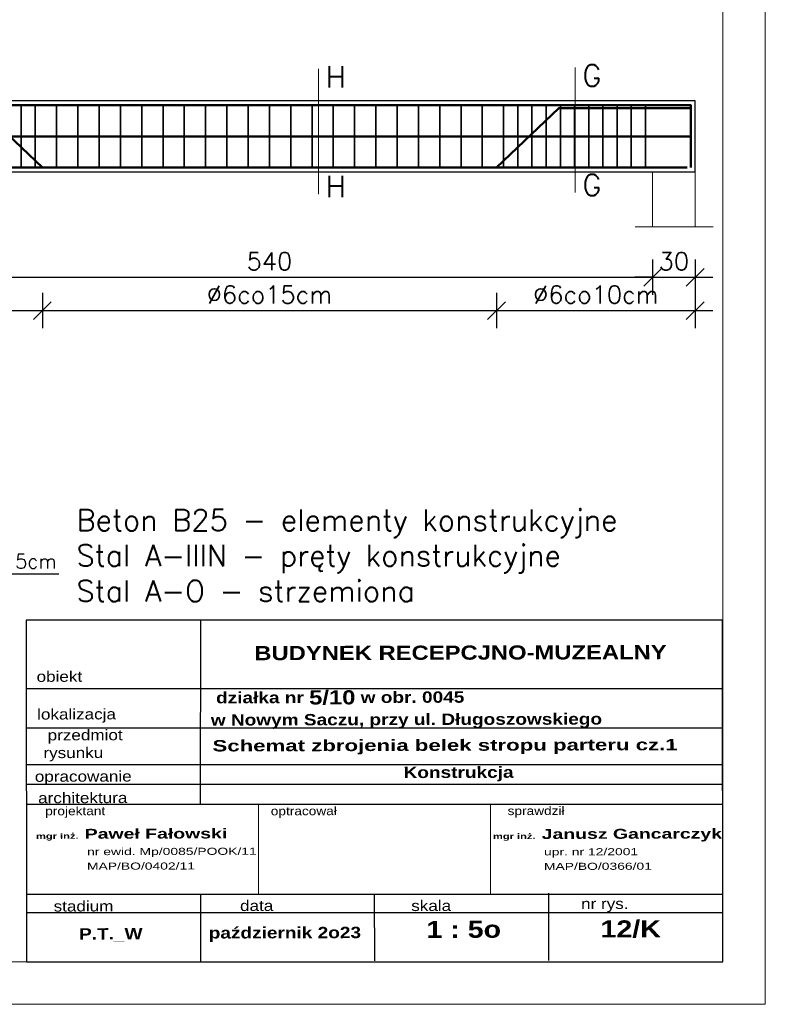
# Model space of a CAD drawing. Extents: x -19 to 9300416, y -12 to 10688993.
# Tile 32 of 106: x 4613651 to 4614176, y 5311233 to 5311927. Entities that reach past the tile are written whole.
import ezdxf

# ---------------------------------------------------------------- set-up
doc = ezdxf.new("R2010")
doc.units = 0
doc.header["$MEASUREMENT"] = 0
doc.layers.add('1', color=7, linetype='Continuous')
doc.layers.add('OPIS', color=7, linetype='Continuous')
for name, color, linetype, lineweight in [('hatch', 253, 'Continuous', 0), ('K-SCIANY CIENKI', 163, 'Continuous', 30), ('K-STAL', 114, 'Continuous', 50), ('K-STAL CIENKI', 92, 'Continuous', 35), ('K-WYMIARY', 7, 'Continuous', 15)]:
    doc.layers.add(name, color=color, linetype=linetype, lineweight=lineweight)
doc.styles.add('ARIAL', font='arial.ttf', dxfattribs={"height": 10})
doc.styles.add('ARIAL_WYM50', font='arial.ttf', dxfattribs={"height": 15})
doc.styles.add('courier', font='stylu.ttf')
doc.styles.add('Simplex', font='simplex.shx')
doc.dimstyles.new('1do20', dxfattribs={"dimscale": 2, "dimtxt": 2.5, "dimasz": 2.5, "dimexe": 2.5, "dimexo": 0.5, "dimgap": 1, "dimtad": 1, "dimdec": 1, "dimrnd": 0.5, "dimzin": 12, "dimdsep": 46, "dimtxsty": 'Simplex', "dimblk": 'OBLIQUE', "dimcen": 0.5, "dimdle": 2.5, "dimclrd": 256, "dimclre": 256, "dimclrt": 256, "dimadec": 1, "dimazin": 3, "dimtfac": 1, "dimtdec": 1, "dimtix": 1, "dimtmove": 0, "dimatfit": 3, "dimfxl": 0, "dimtolj": 1, "dimtzin": 0, "dimarcsym": 0})
doc.dimstyles.new('1do50', dxfattribs={"dimscale": 5, "dimtxt": 2.5, "dimasz": 2.5, "dimexe": 2.5, "dimexo": 0.5, "dimgap": 1, "dimtad": 1, "dimdec": 1, "dimrnd": 0.5, "dimzin": 12, "dimdsep": 46, "dimtxsty": 'Simplex', "dimblk": 'OBLIQUE', "dimcen": 0.5, "dimdle": 2.5, "dimclrd": 256, "dimclre": 256, "dimclrt": 256, "dimadec": 1, "dimazin": 3, "dimtfac": 1, "dimtdec": 1, "dimtix": 1, "dimtmove": 0, "dimatfit": 3, "dimfxl": 0, "dimtolj": 1, "dimtzin": 0, "dimarcsym": 0})

# ---------------------------------------------------------------- blocks, each defined once
blk = doc.blocks.new('_Oblique')
at = {"color": 0, "linetype": 'ByBlock', "lineweight": -2}
blk.add_line((-0.5, -0.5), (0.5, 0.5), dxfattribs=at)
blk = doc.blocks.new('*D1378')
at = {"layer": 'Defpoints', "color": 0, "lineweight": 0, "ltscale": 40}
for p in [(4613421.69, 5311820.11), (4613666.69, 5311820.11), (4613666.69, 5311722.3)]:
    blk.add_point(p, dxfattribs=at)
at = {"layer": 'K-WYMIARY', "lineweight": -2, "ltscale": 40}
for p, q in [((4613421.69, 5311734.8), (4613421.69, 5311709.8)), ((4613666.69, 5311734.8), (4613666.69, 5311709.8)), ((4613409.19, 5311722.3), (4613679.19, 5311722.3))]:
    blk.add_line(p, q, dxfattribs=at)
at = {"layer": 'K-WYMIARY', "lineweight": -2, "ltscale": 40, "xscale": 12.5, "yscale": 12.5, "zscale": 12.5, "rotation": 180}
blk.add_blockref('_Oblique', (4613421.69, 5311722.3), dxfattribs=at)
at = {"layer": 'K-WYMIARY', "lineweight": -2, "ltscale": 40, "xscale": 12.5, "yscale": 12.5, "zscale": 12.5}
blk.add_blockref('_Oblique', (4613666.69, 5311722.3), dxfattribs=at)
at = {"layer": 'K-WYMIARY', "lineweight": 0, "ltscale": 40, "insert": (4613544.19, 5311733.55), "char_height": 12.5, "attachment_point": 5, "style": 'Simplex'}
blk.add_mtext('\\A1;∅6co10cm', dxfattribs=at)
blk = doc.blocks.new('*D1379')
at = {"layer": 'Defpoints', "color": 0, "lineweight": 0, "ltscale": 40}
for p in [(4613666.69, 5311820.11), (4613986.69, 5311820.11), (4613986.69, 5311722.3)]:
    blk.add_point(p, dxfattribs=at)
at = {"layer": 'K-WYMIARY', "lineweight": -2, "ltscale": 40}
for p, q in [((4613666.69, 5311734.8), (4613666.69, 5311709.8)), ((4613986.69, 5311734.8), (4613986.69, 5311709.8)), ((4613654.19, 5311722.3), (4613999.19, 5311722.3))]:
    blk.add_line(p, q, dxfattribs=at)
at = {"layer": 'K-WYMIARY', "lineweight": -2, "ltscale": 40, "xscale": 12.5, "yscale": 12.5, "zscale": 12.5, "rotation": 180}
blk.add_blockref('_Oblique', (4613666.69, 5311722.3), dxfattribs=at)
at = {"layer": 'K-WYMIARY', "lineweight": -2, "ltscale": 40, "xscale": 12.5, "yscale": 12.5, "zscale": 12.5}
blk.add_blockref('_Oblique', (4613986.69, 5311722.3), dxfattribs=at)
at = {"layer": 'K-WYMIARY', "lineweight": 0, "ltscale": 40, "insert": (4613826.69, 5311733.55), "char_height": 12.5, "attachment_point": 5, "style": 'Simplex'}
blk.add_mtext('\\A1;∅6co15cm', dxfattribs=at)
blk = doc.blocks.new('*D1380')
at = {"layer": 'Defpoints', "color": 0, "lineweight": 0, "ltscale": 40}
for p in [(4613986.69, 5311820.11), (4614126.69, 5311793.83), (4614126.69, 5311722.3)]:
    blk.add_point(p, dxfattribs=at)
at = {"layer": 'K-WYMIARY', "lineweight": -2, "ltscale": 40}
for p, q in [((4613986.69, 5311734.8), (4613986.69, 5311709.8)), ((4614126.69, 5311734.8), (4614126.69, 5311709.8)), ((4613974.19, 5311722.3), (4614139.19, 5311722.3))]:
    blk.add_line(p, q, dxfattribs=at)
at = {"layer": 'K-WYMIARY', "lineweight": -2, "ltscale": 40, "xscale": 12.5, "yscale": 12.5, "zscale": 12.5, "rotation": 180}
blk.add_blockref('_Oblique', (4613986.69, 5311722.3), dxfattribs=at)
at = {"layer": 'K-WYMIARY', "lineweight": -2, "ltscale": 40, "xscale": 12.5, "yscale": 12.5, "zscale": 12.5}
blk.add_blockref('_Oblique', (4614126.69, 5311722.3), dxfattribs=at)
at = {"layer": 'K-WYMIARY', "lineweight": 0, "ltscale": 40, "insert": (4614056.69, 5311733.55), "char_height": 12.5, "attachment_point": 5, "style": 'Simplex'}
blk.add_mtext('\\A1;∅6co10cm', dxfattribs=at)
blk = doc.blocks.new('*D1384')
at = {"layer": 'Defpoints', "color": 0, "lineweight": 0, "ltscale": 40}
for p in [(4613556.69, 5311781.29), (4614096.69, 5311781.29), (4614096.69, 5311745.78)]:
    blk.add_point(p, dxfattribs=at)
at = {"layer": 'K-WYMIARY', "lineweight": -2, "ltscale": 40}
for p, q in [((4613556.69, 5311758.28), (4613556.69, 5311733.28)), ((4614096.69, 5311758.28), (4614096.69, 5311733.28)), ((4613544.19, 5311745.78), (4614109.19, 5311745.78))]:
    blk.add_line(p, q, dxfattribs=at)
at = {"layer": 'K-WYMIARY', "lineweight": -2, "ltscale": 40, "xscale": 12.5, "yscale": 12.5, "zscale": 12.5, "rotation": 180}
blk.add_blockref('_Oblique', (4613556.69, 5311745.78), dxfattribs=at)
at = {"layer": 'K-WYMIARY', "lineweight": -2, "ltscale": 40, "xscale": 12.5, "yscale": 12.5, "zscale": 12.5}
blk.add_blockref('_Oblique', (4614096.69, 5311745.78), dxfattribs=at)
at = {"layer": 'K-WYMIARY', "lineweight": 0, "ltscale": 40, "insert": (4613826.69, 5311757.03), "char_height": 12.5, "attachment_point": 5, "style": 'Simplex'}
blk.add_mtext('\\A1;540', dxfattribs=at)
blk = doc.blocks.new('*D1385')
at = {"layer": 'Defpoints', "color": 0, "lineweight": 0, "ltscale": 40}
for p in [(4614096.69, 5311781.29), (4614126.69, 5311781.29), (4614126.69, 5311745.78)]:
    blk.add_point(p, dxfattribs=at)
at = {"layer": 'K-WYMIARY', "lineweight": -2, "ltscale": 40}
for p, q in [((4614096.69, 5311758.28), (4614096.69, 5311733.28)), ((4614126.69, 5311758.28), (4614126.69, 5311733.28)), ((4614096.69, 5311745.78), (4614084.19, 5311745.78)), ((4614096.69, 5311745.78), (4614126.69, 5311745.78)), ((4614126.69, 5311745.78), (4614139.19, 5311745.78))]:
    blk.add_line(p, q, dxfattribs=at)
at = {"layer": 'K-WYMIARY', "lineweight": -2, "ltscale": 40, "xscale": 12.5, "yscale": 12.5, "zscale": 12.5}
blk.add_blockref('_Oblique', (4614096.69, 5311745.78), dxfattribs=at)
at = {"layer": 'K-WYMIARY', "lineweight": -2, "ltscale": 40, "xscale": 12.5, "yscale": 12.5, "zscale": 12.5, "rotation": 180}
blk.add_blockref('_Oblique', (4614126.69, 5311745.78), dxfattribs=at)
at = {"layer": 'K-WYMIARY', "lineweight": 0, "ltscale": 40, "insert": (4614111.69, 5311757.03), "char_height": 12.5, "attachment_point": 5, "style": 'Simplex'}
blk.add_mtext('\\A1;30', dxfattribs=at)
blk = doc.blocks.new('*D1386')
at = {"layer": 'Defpoints', "color": 0, "lineweight": 0, "ltscale": 40}
for p in [(4612962.27, 5311870.11), (4614126.69, 5311870.11), (4614126.69, 5311820.11)]:
    blk.add_point(p, dxfattribs=at)
at = {"layer": 'K-WYMIARY', "lineweight": -2, "ltscale": 40}
for p, q in [((4612962.27, 5311807.61), (4612962.27, 5311882.61)), ((4612974.77, 5311870.11), (4612949.77, 5311870.11)), ((4612974.77, 5311820.11), (4612949.77, 5311820.11))]:
    blk.add_line(p, q, dxfattribs=at)
at = {"layer": 'K-WYMIARY', "lineweight": -2, "ltscale": 40, "xscale": 12.5, "yscale": 12.5, "zscale": 12.5}
for p, rotation in [((4612962.27, 5311870.11), 90), ((4612962.27, 5311820.11), 270)]:
    blk.add_blockref('_Oblique', p, dxfattribs=dict(at, rotation=rotation))
at = {"layer": 'K-WYMIARY', "lineweight": 0, "ltscale": 40, "insert": (4612951.02, 5311845.11), "char_height": 12.5, "attachment_point": 5, "rotation": 90, "style": 'Simplex'}
blk.add_mtext('\\A1;50', dxfattribs=at)

msp = doc.modelspace()

# ---------------------------------------------------------------- linework, layer by layer
at = {"lineweight": 0, "ltscale": 40}
for p, q in [((4613818.89, 5311373.86), (4613818.89, 5311310.39)), ((4613982.34, 5311373.86), (4613982.34, 5311310.39))]:
    msp.add_line(p, q, dxfattribs=at)
for p in [(4613818.89, 5311373.86), (4613982.36, 5311373.86)]:
    msp.add_point(p, dxfattribs=at)
at = {"layer": 'hatch', "color": 252}
for points in [[(4612076.09, 5311233.03), (4614176.09, 5311233.03), (4614176.09, 5312707.03), (4612076.09, 5312707.03)], [(4612076.09, 5311233.03), (4614176.09, 5311233.03), (4614176.09, 5312707.03), (4612076.09, 5312707.03)], [(4612236.09, 5312677.03), (4614146.09, 5312677.03), (4614146.09, 5311263.03), (4612236.09, 5311263.03)]]:
    msp.add_lwpolyline(points, close=True, dxfattribs=at)
at = {"layer": 'K-SCIANY CIENKI'}
msp.add_lwpolyline([(4612976.69, 5311820.11), (4614126.69, 5311820.11), (4614126.69, 5311870.11), (4612976.69, 5311870.11)], close=True, dxfattribs=at)
at = {"layer": 'K-STAL'}
for points in [[(4612979.69, 5311823.11), (4612979.69, 5311867.11), (4614123.69, 5311867.11), (4614123.69, 5311823.11)], [(4613421.69, 5311823.11), (4613465.69, 5311865.11), (4613622.69, 5311865.11), (4613666.69, 5311823.11)], [(4613986.69, 5311823.11), (4614030.69, 5311865.11), (4614123.69, 5311865.11)], [(4612979.69, 5311845.11), (4614123.69, 5311845.11)], [(4614121.01, 5311823.11), (4612983.65, 5311823.11)]]:
    msp.add_lwpolyline(points, dxfattribs=at)
at = {"layer": 'K-STAL CIENKI', "color": 2}
for p, q in [((4613651.69, 5311823.11), (4613651.69, 5311867.11)), ((4613661.69, 5311823.11), (4613661.69, 5311867.11)), ((4613676.69, 5311823.11), (4613676.69, 5311867.11)), ((4613691.69, 5311823.11), (4613691.69, 5311867.11)), ((4613706.69, 5311823.11), (4613706.69, 5311867.11)), ((4613721.69, 5311823.11), (4613721.69, 5311867.11)), ((4613736.69, 5311823.11), (4613736.69, 5311867.11)), ((4613751.69, 5311823.11), (4613751.69, 5311867.11)), ((4613766.69, 5311823.11), (4613766.69, 5311867.11)), ((4613781.69, 5311823.11), (4613781.69, 5311867.11)), ((4613796.69, 5311823.11), (4613796.69, 5311867.11)), ((4613811.69, 5311823.11), (4613811.69, 5311867.11)), ((4613826.69, 5311823.11), (4613826.69, 5311867.11)), ((4613841.69, 5311823.11), (4613841.69, 5311867.11)), ((4613856.69, 5311823.11), (4613856.69, 5311867.11)), ((4613871.69, 5311823.11), (4613871.69, 5311867.11)), ((4613886.69, 5311823.11), (4613886.69, 5311867.11)), ((4613901.69, 5311823.11), (4613901.69, 5311867.11)), ((4613916.69, 5311823.11), (4613916.69, 5311867.11)), ((4613931.69, 5311823.11), (4613931.69, 5311867.11)), ((4613946.69, 5311823.11), (4613946.69, 5311867.11)), ((4613961.69, 5311823.11), (4613961.69, 5311867.11)), ((4613976.69, 5311823.11), (4613976.69, 5311867.11)), ((4613991.69, 5311823.11), (4613991.69, 5311867.11)), ((4614001.69, 5311823.11), (4614001.69, 5311867.11)), ((4614011.69, 5311823.11), (4614011.69, 5311867.11)), ((4614021.69, 5311823.11), (4614021.69, 5311867.11)), ((4614031.69, 5311823.11), (4614031.69, 5311867.11)), ((4614041.69, 5311823.11), (4614041.69, 5311867.11)), ((4614051.69, 5311823.11), (4614051.69, 5311867.11)), ((4614061.69, 5311823.11), (4614061.69, 5311867.11)), ((4614071.69, 5311823.11), (4614071.69, 5311867.11)), ((4614081.69, 5311823.11), (4614081.69, 5311867.11)), ((4614091.69, 5311823.11), (4614091.69, 5311867.11))]:
    msp.add_line(p, q, dxfattribs=at)
at = {"layer": 'K-WYMIARY', "lineweight": 0, "ltscale": 40}
for p, q in [((4613861.28, 5311892.66), (4613861.28, 5311804.47)), ((4614042.13, 5311893.66), (4614042.13, 5311805.47)), ((4612976.69, 5311870.11), (4614126.69, 5311870.11)), ((4614126.69, 5311870.11), (4614126.69, 5311781.29)), ((4612976.69, 5311820.11), (4614126.69, 5311820.11)), ((4614096.69, 5311820.11), (4614096.69, 5311781.29)), ((4614084.32, 5311781.29), (4614139.46, 5311781.29))]:
    msp.add_line(p, q, dxfattribs=at)
at = {"layer": 'OPIS'}
for p, q in [((4613778.05, 5311503.89), (4613777.87, 5311373.86)), ((4614145.45, 5311455.44), (4613655.47, 5311455.44)), ((4614145.61, 5311455.44), (4613655.63, 5311455.44)), ((4614145.68, 5311427.82), (4613655.7, 5311427.82)), ((4614145.75, 5311401.99), (4613655.77, 5311401.99)), ((4614145.79, 5311387.95), (4613655.81, 5311387.95)), ((4614145.83, 5311373.86), (4613655.43, 5311373.86)), ((4614023.31, 5311311.39), (4614023.43, 5311264.02)), ((4614145.96, 5311310.39), (4613655.98, 5311310.39)), ((4613778, 5311310.73), (4613778.13, 5311263.36)), ((4613900.48, 5311310.39), (4613900.78, 5311263.69)), ((4614145.99, 5311297.48), (4613656.02, 5311297.48))]:
    msp.add_line(p, q, dxfattribs=at)
msp.add_lwpolyline([(4613655.47, 5311263.03), (4614146.09, 5311263.03), (4614145.99, 5311503.89), (4613655.37, 5311503.89)], close=True, dxfattribs=at)

# ---------------------------------------------------------------- texts
at = {"layer": '1', "insert": (4614002.83, 5311441.27), "char_height": 8, "width": 442.3872, "attachment_point": 5, "rotation": 0.15445, "style": 'ARIAL_WYM50'}
msp.add_mtext('\\A1;\\pxql;{\\W1.2;\\fArial|b1|i0|c238|p34;  działka nr \\H1.25x;5/10\\H0.8x; w obr. 0045\\P w Nowym Saczu, przy ul. Długoszowskiego }', dxfattribs=at)
at = {"layer": 'K-WYMIARY', "style": 'Simplex'}
for s, insert, char_height, attachment_point in [('H', (4613866.27, 5311879.52), 15, 7), ('G', (4614047.12, 5311880.52), 15, 7), ('H', (4613866.27, 5311802.34), 15, 7), ('G', (4614047.12, 5311803.33), 15, 7), ('Beton B25 - elementy konstrukcyjne\\PStal A-IIIN - pręty konstrukcyjne\\PStal A-O - strzemiona', (4613690.67, 5311517.02), 15, 7), ('%%C6co15cm               ', (4613605.96, 5311545.43), 10, 4)]:
    msp.add_mtext(s, dxfattribs=dict(at, insert=insert, char_height=char_height, attachment_point=attachment_point))
at = {"layer": 'OPIS', "rotation": 0.15445}
for s, insert, char_height, width, attachment_point, style in [('{\\W1.2;\\fArial|b1|i0|c238|p34; BUDYNEK RECEPCJNO-MUZEALNY}', (4613958.96, 5311480.98), 10, 388.7918, 5, 'ARIAL_WYM50'), ('{\\fEuphemia|b0|i0|c0|p34;\\W1.2;obiekt}', (4613678.65, 5311464.16), 7.5, 355.5035, 5, 'ARIAL_WYM50'), ('{\\fEuphemia|b0|i0|c0|p34;\\W1.2;lokalizacja}', (4613690.76, 5311436.53), 7.5, 355.5035, 5, 'ARIAL_WYM50'), ('{\\fEuphemia|b0|i0|c0|p34;\\W1.2;     przedmiot\\Prysunku}', (4613688.47, 5311415.56), 7.5, 355.5035, 5, 'ARIAL_WYM50'), ('{\\fArial|b1|i0|c238|p34;\\W1.4;\\C0;Schemat zbrojenia belek stropu parteru cz.1}', (4613786.54, 5311419.35), 8, 367.9618, 1, 'ARIAL'), ('{\\fEuphemia|b0|i0|c0|p34;\\W1.2;opracowanie}', (4613695.47, 5311392.67), 7.5, 355.5035, 5, 'ARIAL_WYM50'), ('{\\fArial|b1|i0|c238|p34;\\W1.2;Konstrukcja}', (4613959.95, 5311395.47), 8, 355.5035, 5, 'ARIAL_WYM50'), ('{\\fEuphemia|b0|i0|c0|p34;\\W1.2;architektura}', (4613695.13, 5311378.58), 7.5, 355.5035, 5, 'ARIAL_WYM50'), ('{\\W1.2;\\FEuphemia|c0;projektant}', (4613689.83, 5311368.47), 6, 355.5035, 5, 'ARIAL_WYM50'), ('{\\W1.2;\\FEuphemia|c0;optracował}', (4613850.9, 5311368.47), 6, 355.5035, 5, 'ARIAL_WYM50'), ('{\\W1.2;\\FEuphemia|c0;sprawdził}', (4614014.58, 5311368.6), 6, 355.5035, 5, 'ARIAL_WYM50'), ('{\\W1.4;\\fArial|b1|i0|c238|p34;\\H0.444444x;mgr inż.  \\H1.750002x;Paweł Fałowski}', (4613662.17, 5311356.68), 9, 371.5441, 1, 'courier'), ('{\\W1.4;\\fArial|b1|i0|c238|p34;\\H0.444444x;mgr inż.  \\H1.750002x;Janusz Gancarczyk}', (4613984.17, 5311356.53), 9, 371.5441, 1, 'courier'), ('{\\W1.4;\\fArial|b0|i0|c238|p34;nr ewid. Mp/0085/POOK/11}', (4613698.17, 5311343.19), 5, 371.5441, 1, 'courier'), ('{\\W1.4;\\fArial|b0|i0|c238|p34;upr. nr 12/2001}', (4614020.16, 5311343.03), 5, 371.5441, 1, 'courier'), ('{\\W1.4;\\fArial|b0|i0|c238|p34;MAP/BO/0402/11}', (4613698.08, 5311332.91), 5, 371.5441, 1, 'courier'), ('{\\W1.4;\\fArial|b0|i0|c238|p34;MAP/BO/0366/01}', (4614020.08, 5311332.75), 5, 371.5441, 1, 'courier'), ('{\\fEuphemia|b0|i0|c0|p34;\\W1.2;stadium}', (4613695.67, 5311302.2), 7.5, 355.5035, 5, 'ARIAL_WYM50'), ('{\\fEuphemia|b0|i0|c0|p34;\\W1.2;data}', (4613817.69, 5311302.53), 7.5, 355.5035, 5, 'ARIAL_WYM50'), ('{\\fEuphemia|b0|i0|c0|p34;\\W1.2;skala}', (4613940.66, 5311302.53), 7.5, 355.5035, 5, 'ARIAL_WYM50'), ('{\\fEuphemia|b0|i0|c0|p34;\\W1.2;nr rys.}', (4614063, 5311302.86), 7.5, 355.5035, 5, 'ARIAL_WYM50'), ('{\\fArial|b1|i0|c238|p34;\\W1.2;\\C0;1 : 5o}', (4613937.33, 5311291.85), 12, 367.9618, 1, 'ARIAL'), ('{\\fArial|b1|i0|c238|p34;\\W1.2;\\C0;12/K}', (4614059.98, 5311292.18), 12, 367.9618, 1, 'ARIAL'), ('{\\W1.2;\\fArial|b1|i0|c238|p34;P.T._W}', (4613714.9, 5311282.03), 8, 355.5035, 5, 'ARIAL_WYM50'), ('{\\W1.2;\\fArial|b1|i0|c238|p34;październik 2o23}', (4613837.56, 5311282.36), 8, 355.5035, 5, 'ARIAL_WYM50')]:
    msp.add_mtext(s, dxfattribs=dict(at, insert=insert, char_height=char_height, width=width, attachment_point=attachment_point, style=style))

# ---------------------------------------------------------------- dimensions: what is measured, and where the dimension line sits
at = {"layer": 'K-WYMIARY', "lineweight": 0, "ltscale": 40}
dim = msp.add_linear_dim(base=(4612962.27, 5311870.11), p1=(4614126.69, 5311820.11), p2=(4614126.69, 5311870.11), angle=90, dimstyle='1do50', dxfattribs=at)
dim.commit()
dim.dimension.update_dxf_attribs({"geometry": '*D1386', "text_midpoint": (4612951.02, 5311845.11)})
for base, p1, p2, text, picture, middle in [((4613666.69, 5311722.3), (4613421.69, 5311820.11), (4613666.69, 5311820.11), '∅6co10cm', '*D1378', (4613544.19, 5311733.55)), ((4613986.69, 5311722.3), (4613666.69, 5311820.11), (4613986.69, 5311820.11), '∅6co15cm', '*D1379', (4613826.69, 5311733.55)), ((4614126.69, 5311722.3), (4613986.69, 5311820.11), (4614126.69, 5311793.83), '∅6co10cm', '*D1380', (4614056.69, 5311733.55))]:
    dim = msp.add_linear_dim(base=base, p1=p1, p2=p2, text=text, dimstyle='1do50', override={"dimtmove": 1}, dxfattribs=at)
    dim.commit()
    dim.dimension.update_dxf_attribs({"geometry": picture, "text_midpoint": middle})
for base, p1, p2, picture, middle in [((4614096.69, 5311745.78), (4613556.69, 5311781.29), (4614096.69, 5311781.29), '*D1384', (4613826.69, 5311757.03)), ((4614126.69, 5311745.78), (4614096.69, 5311781.29), (4614126.69, 5311781.29), '*D1385', (4614111.69, 5311757.03))]:
    dim = msp.add_linear_dim(base=base, p1=p1, p2=p2, dimstyle='1do50', override={"dimtmove": 1}, dxfattribs=at)
    dim.commit()
    dim.dimension.update_dxf_attribs({"geometry": picture, "text_midpoint": middle})

# ---------------------------------------------------------------- leaders
at = {"layer": 'K-WYMIARY', "annotation_type": 0, "has_hookline": 1, "hookline_direction": 0, "text_width": 72.38}
msp.add_leader([(4613567.79, 5311590.8), (4613598.96, 5311536.7), (4613603.96, 5311536.7)], dimstyle='1do20', override={"dimgap": 1, "dimtad": 1}, dxfattribs=at)

doc.saveas('drawing.dxf')
